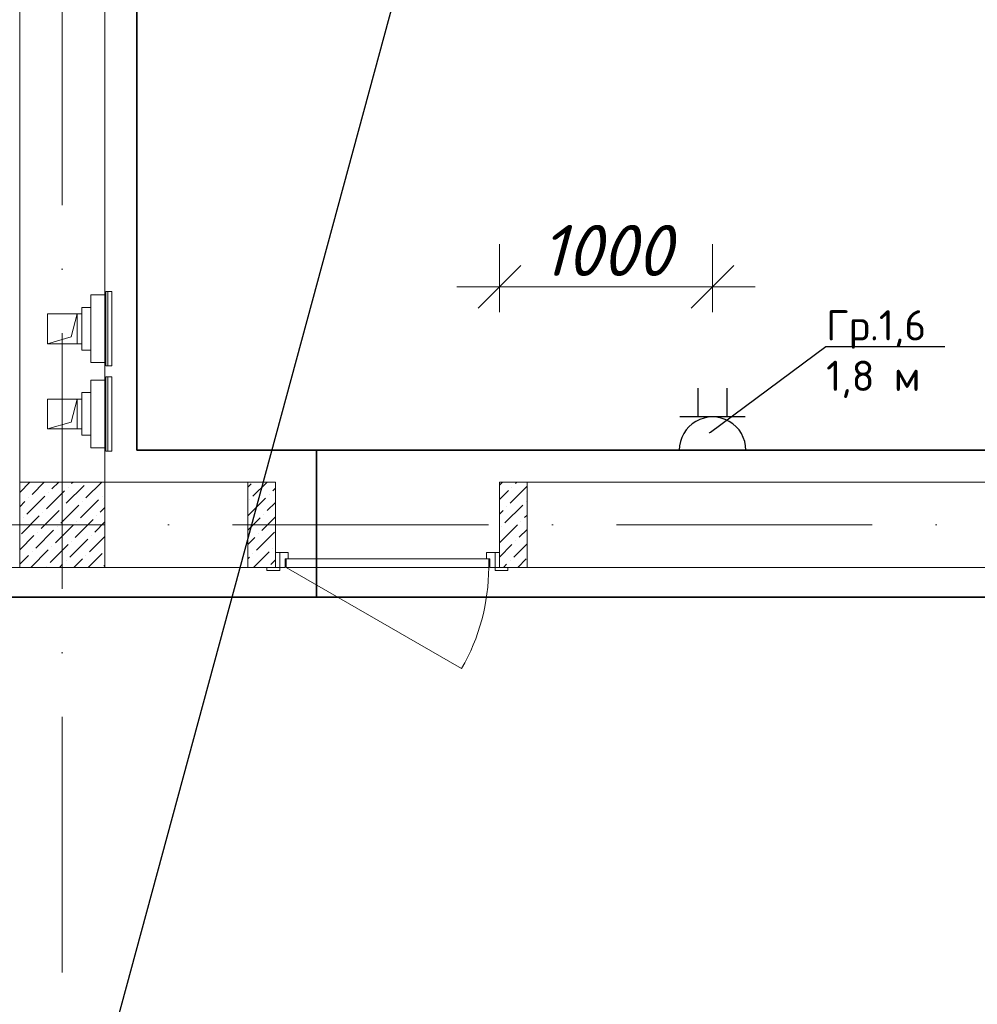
# Model space of a CAD drawing. Header units: millimetres. Extents: x 1114507 to 93926427, y 174473 to 817039.
# Tile 246 of 256: x 1668735 to 1673227, y 773875 to 778495. Entities that reach past the tile are written whole.
import ezdxf
from ezdxf import colors
from ezdxf.entities.mleader import LeaderData, LeaderLine
from ezdxf.math import Vec2, Vec3

# ---------------------------------------------------------------- set-up
doc = ezdxf.new("R2010")
doc.units = ezdxf.units.MM
doc.linetypes.add('ACAD_ISO10W100', pattern=[18, 12, -3, 0, -3])
doc.linetypes.add('ADSK_Скрыто', pattern=[6, 3, -3])
for name, color, linetype, lineweight in [('_Hidden_', 7, 'ADSK_Скрыто', 9), ('Doors', 86, 'Continuous', 13), ('Mechanical Equipment', 7, 'Continuous', 18), ('размеры', 12, 'Continuous', 15)]:
    doc.layers.add(name, color=color, linetype=linetype, lineweight=lineweight)
doc.layers.add('ventilatsiya', color=7, linetype='Continuous')
doc.layers.add('ЭО', color=20, linetype='Continuous')
doc.styles.add('ISOCPEUR 1', font='isocpeur.TTF')
doc.styles.get("Standard").update_dxf_attribs({"font": 'isocpeui.ttf'})
doc.styles.add('X_ISO', font='isocpeui.ttf')
doc.dimstyles.new('Внешние', dxfattribs={"dimtxt": 800, "dimasz": 800, "dimexe": 800, "dimexo": 100, "dimgap": 300, "dimtad": 1, "dimdec": 0, "dimzin": 9, "dimtxsty": 'Standard', "dimblk": 'ARCHTICK', "dimcen": 800, "dimdle": 800, "dimadec": 0, "dimazin": 0, "dimtfac": 1, "dimtdec": 0, "dimtmove": 0, "dimatfit": 3, "dimfxl": 0, "dimarcsym": 0})
doc.dimstyles.new('Санжар', dxfattribs={"dimtxt": 240, "dimasz": 200, "dimexe": 200, "dimexo": 200, "dimgap": 50, "dimtad": 1, "dimdec": 0, "dimtxsty": 'Standard', "dimblk": 'OBLIQUE', "dimcen": 2.5, "dimdle": 200, "dimclrd": 152, "dimclre": 152, "dimclrt": 152, "dimadec": 0, "dimazin": 0, "dimtfac": 1, "dimtdec": 0, "dimtmove": 0, "dimatfit": 3, "dimldrblk": 'OBLIQUE', "dimfxl": 0, "dimlwd": 0, "dimlwe": 0, "dimarcsym": 0})

# ---------------------------------------------------------------- blocks, each defined once
blk = doc.blocks.new('blok1qavmak')
at = {"color": 1, "linetype": 'ACAD_ISO10W100', "lineweight": 0, "ltscale": 100}
for p, q in [((1495360.8, 782425.1), (1495360.8, 766825.1)), ((1518960.8, 776125.1), (1491960.8, 776125.1))]:
    blk.add_line(p, q, dxfattribs=at)
at = {"lineweight": 0, "ltscale": 100}
for p, q in [((1495160.8, 776325.1), (1495160.8, 782225.1)), ((1495560.8, 776325.1), (1495560.8, 782225.1)), ((1496360.8, 776325.1), (1495560.8, 776325.1)), ((1496360.8, 776325.1), (1496360.8, 775925.1)), ((1504760.8, 776325.1), (1497410.8, 776325.1)), ((1497410.8, 776325.1), (1497410.8, 775925.1)), ((1496360.8, 775925.1), (1494560.8, 775925.1)), ((1505960.8, 775925.1), (1497410.8, 775925.1))]:
    blk.add_line(p, q, dxfattribs=at)
at = {"linetype": 'Continuous', "lineweight": 0, "ltscale": 100}
for p, q in [((1495160.8, 776277), (1495208.9, 776325.1)), ((1495219.1, 776267.9), (1495276.3, 776325.1)), ((1495311.7, 776293.2), (1495343.7, 776325.1)), ((1495379.1, 776225.8), (1495463.3, 776310)), ((1495387.5, 776301.6), (1495387.5, 776301.6)), ((1495404.3, 776318.4), (1495411, 776325.1)), ((1495471.7, 776251.1), (1495545.7, 776325.1)), ((1496230.8, 776302, 0), (1496246.6, 776317.7, 0)), ((1496255, 776258.8, 0), (1496321.3, 776325.1, 0)), ((1497425.6, 776325.1, 0), (1497410.8, 776310.4, 0)), ((1497540.8, 776305.7, 0), (1497461.5, 776226.3, 0)), ((1497469.9, 776302.1, 0), (1497469.9, 776302.1, 0)), ((1497492.9, 776325.1, 0), (1497486.8, 776319, 0)), ((1495193.9, 776175.3), (1495278.1, 776259.5)), ((1495286.5, 776200.6), (1495370.7, 776284.8)), ((1495294.9, 776276.3), (1495294.9, 776276.3)), ((1495547.5, 776259.5), (1495547.5, 776259.5)), ((1496330.8, 776267.2, 0), (1496330.8, 776267.2, 0)), ((1496347.6, 776284.1, 0), (1496360.8, 776297.3, 0)), ((1497453.1, 776285.3, 0), (1497410.8, 776243, 0)), ((1495160.8, 776209.7), (1495185.4, 776234.2)), ((1495202.3, 776251.1), (1495202.3, 776251.1)), ((1495353.8, 776133.2), (1495438, 776217.4)), ((1495362.2, 776209), (1495362.2, 776209)), ((1495446.4, 776158.5), (1495530.6, 776242.7)), ((1495454.8, 776234.2), (1495454.8, 776234.2)), ((1496230.8, 776167.3, 0), (1496313.9, 776250.4, 0)), ((1496238.2, 776242, 0), (1496238.2, 776242, 0)), ((1496322.4, 776191.5, 0), (1496360.8, 776229.9, 0)), ((1497520.5, 776217.9, 0), (1497436.3, 776133.7, 0)), ((1497444.7, 776209.5, 0), (1497444.7, 776209.5, 0)), ((1497537.3, 776234.8, 0), (1497537.3, 776234.8, 0)), ((1495168.6, 776082.7), (1495252.8, 776166.9)), ((1495261.2, 776108), (1495345.4, 776192.2)), ((1495269.6, 776183.7), (1495269.6, 776183.7)), ((1495522.2, 776166.9), (1495522.2, 776166.9)), ((1495539, 776183.7), (1495560.8, 776205.5)), ((1496297.1, 776098.9, 0), (1496360.8, 776162.6, 0)), ((1496305.5, 776174.6, 0), (1496305.5, 776174.6, 0)), ((1497427.9, 776192.7, 0), (1497410.8, 776175.7, 0)), ((1497540.8, 776171, 0), (1497528.9, 776159, 0)), ((1495177, 776158.5), (1495177, 776158.5)), ((1495328.6, 776040.6), (1495412.8, 776124.8)), ((1495337, 776116.4), (1495337, 776116.4)), ((1495421.2, 776065.9), (1495505.4, 776150.1)), ((1495429.6, 776141.6), (1495429.6, 776141.6)), ((1495513.8, 776091.1), (1495560.8, 776138.2)), ((1496230.8, 776099.9, 0), (1496288.7, 776157.8, 0)), ((1497495.2, 776125.3, 0), (1497411, 776041.1, 0)), ((1497419.4, 776116.9, 0), (1497419.4, 776116.9, 0)), ((1497512, 776142.2, 0), (1497512, 776142.2, 0)), ((1495160.8, 776007.6), (1495227.5, 776074.3)), ((1495236, 776015.4), (1495320.1, 776099.5)), ((1495244.4, 776091.1), (1495244.4, 776091.1)), ((1495488.5, 775998.5), (1495560.8, 776070.8)), ((1495496.9, 776074.3), (1495496.9, 776074.3)), ((1496271.9, 776006.2, 0), (1496356, 776090.4, 0)), ((1496280.3, 776082, 0), (1496280.3, 776082, 0)), ((1497540.8, 776103.6, 0), (1497503.6, 776066.4, 0)), ((1495303.3, 775948), (1495387.5, 776032.2)), ((1495311.7, 776023.8), (1495311.7, 776023.8)), ((1495395.9, 775973.3), (1495480.1, 776057.4)), ((1495404.3, 776049), (1495404.3, 776049)), ((1496230.8, 776032.6, 0), (1496263.4, 776065.2, 0)), ((1497469.9, 776032.7, 0), (1497410.8, 775973.6, 0)), ((1497540.8, 776036.3, 0), (1497478.4, 775973.8, 0)), ((1497486.8, 776049.5, 0), (1497486.8, 776049.5, 0)), ((1495160.8, 775940.2), (1495202.3, 775981.7)), ((1495213.1, 775925.1), (1495294.9, 776006.9)), ((1495219.1, 775998.5), (1495219.1, 775998.5)), ((1495471.7, 775981.7), (1495471.7, 775981.7)), ((1495482.5, 775925.1), (1495547.5, 775990.1)), ((1496255, 775989.4, 0), (1496255, 775989.4, 0)), ((1496258.1, 775925.1, 0), (1496330.8, 775997.8, 0)), ((1496347.6, 776014.7, 0), (1496347.6, 776014.7, 0)), ((1495286.5, 775931.2), (1495286.5, 775931.2)), ((1495347.8, 775925.1), (1495362.2, 775939.6)), ((1495379.1, 775956.4), (1495379.1, 775956.4)), ((1495415.1, 775925.1), (1495454.8, 775964.8)), ((1495555.9, 775931.2), (1495560.8, 775936.1)), ((1496230.8, 775965.2, 0), (1496238.2, 775972.6, 0)), ((1496339.2, 775938.9, 0), (1496360.8, 775960.5, 0)), ((1497444.7, 775940.1, 0), (1497429.7, 775925.1, 0)), ((1497461.5, 775956.9, 0), (1497461.5, 775956.9, 0)), ((1497537.3, 775965.4, 0), (1497497, 775925.1, 0))]:
    blk.add_line(p, q, dxfattribs=at)
at = {"layer": '_Hidden_', "color": 5, "lineweight": 0}
for p, q in [((1495493.8, 777203.9), (1495493.8, 777203.5)), ((1495493.8, 777203.5), (1495493.8, 777203.9)), ((1495517.8, 777203.5), (1495517.8, 777203.9)), ((1495517.8, 777203.9), (1495517.8, 777203.5)), ((1495560.8, 777203.5), (1495560.8, 777203.9)), ((1495560.8, 777203.9), (1495560.8, 777203.5)), ((1495564.2, 777219.1), (1495564.7, 777219.1)), ((1495493.8, 776886.2), (1495493.8, 776885.9)), ((1495493.8, 776885.9), (1495493.8, 776886.2)), ((1495517.8, 776885.9), (1495517.8, 776886.2)), ((1495517.8, 776886.2), (1495517.8, 776885.9)), ((1495560.8, 776886.2), (1495560.8, 776885.9)), ((1495560.8, 776885.9), (1495560.8, 776886.2)), ((1495564.7, 776870.2), (1495564.2, 776870.2)), ((1495564.2, 776819.6), (1495564.7, 776819.6)), ((1495493.8, 776804.3), (1495493.8, 776804)), ((1495493.8, 776804), (1495493.8, 776804.3)), ((1495517.8, 776804), (1495517.8, 776804.3)), ((1495517.8, 776804.3), (1495517.8, 776804)), ((1495560.8, 776804), (1495560.8, 776804.3)), ((1495560.8, 776804.3), (1495560.8, 776804)), ((1495493.8, 776486.7), (1495493.8, 776486.3)), ((1495493.8, 776486.3), (1495493.8, 776486.7)), ((1495517.8, 776486.3), (1495517.8, 776486.7)), ((1495517.8, 776486.7), (1495517.8, 776486.3)), ((1495560.8, 776486.7), (1495560.8, 776486.3)), ((1495560.8, 776486.3), (1495560.8, 776486.7)), ((1495564.7, 776470.7), (1495564.2, 776470.7))]:
    blk.add_line(p, q, dxfattribs=at)
at = {"layer": 'Doors', "lineweight": 0}
blk.add_line((1496410.8, 775925.1), (1497233.6, 775450.1), dxfattribs=at)
for points in [[(1496360.8, 775995.1), (1496380.8, 775995.1), (1496380.8, 775925.1), (1496360.8, 775925.1)], [(1496420.8, 775965.1), (1496420.8, 775995.1), (1496380.8, 775995.1), (1496380.8, 775925.1), (1496405.8, 775925.1), (1496405.8, 775965.1)], [(1497350.8, 775965.1), (1497350.8, 775995.1), (1497390.8, 775995.1), (1497390.8, 775925.1), (1497365.8, 775925.1), (1497365.8, 775965.1)], [(1497410.8, 775995.1), (1497390.8, 775995.1), (1497390.8, 775925.1), (1497410.8, 775925.1)], [(1497360.8, 775965.1), (1496410.8, 775965.1), (1496410.8, 775925.1), (1497360.8, 775925.1)], [(1496380.8, 775925.1), (1496320.8, 775925.1), (1496320.8, 775910.1), (1496380.8, 775910.1)], [(1497450.8, 775925.1), (1497390.8, 775925.1), (1497390.8, 775910.1), (1497450.8, 775910.1)]]:
    blk.add_lwpolyline(points, close=True, dxfattribs=at)
blk.add_arc((1496410.8, 775925.1), 950, 330, 0, dxfattribs=at)
at = {"layer": 'Mechanical Equipment', "color": 5, "lineweight": 0}
for p, q in [((1495517.8, 777203.9), (1495493.8, 777203.9)), ((1495493.8, 777203.9), (1495493.8, 777203.5)), ((1495493.8, 777193.9), (1495493.8, 777203.9)), ((1495493.8, 776895.9), (1495493.8, 777193.9)), ((1495560.8, 777203.9), (1495517.8, 777203.9)), ((1495517.8, 777203.5), (1495517.8, 777203.9)), ((1495517.8, 777203.9), (1495517.8, 777203.5)), ((1495560.8, 777203.5), (1495560.8, 777203.9)), ((1495560.8, 777203.9), (1495560.8, 777193.9)), ((1495560.8, 777193.9), (1495560.8, 776895.9)), ((1495563.9, 777219.1), (1495563.9, 776870.2)), ((1495564.2, 777219.1), (1495564.2, 776870.2)), ((1495564.2, 777219.1), (1495573.9, 777219.1)), ((1495573.9, 777219.1), (1495583.3, 777219.1)), ((1495573.9, 777219.1), (1495573.9, 776870.2)), ((1495583.3, 777219.1), (1495592.9, 777219.1)), ((1495592.9, 776870.2), (1495592.9, 777219.1)), ((1495493.8, 777144.9), (1495452.6, 777144.9)), ((1495452.6, 776944.9), (1495452.6, 777144.9)), ((1495452.6, 776944.9), (1495493.8, 776944.9)), ((1495493.8, 776885.9), (1495493.8, 776895.9)), ((1495493.8, 776886.2), (1495493.8, 776885.9)), ((1495493.8, 776885.9), (1495517.8, 776885.9)), ((1495517.8, 776885.9), (1495517.8, 776886.2)), ((1495517.8, 776886.2), (1495517.8, 776885.9)), ((1495517.8, 776885.9), (1495560.8, 776885.9)), ((1495560.8, 776895.9), (1495560.8, 776885.9)), ((1495560.8, 776885.9), (1495560.8, 776886.2)), ((1495573.9, 776870.2), (1495564.2, 776870.2)), ((1495583.3, 776870.2), (1495573.9, 776870.2)), ((1495592.9, 776870.2), (1495583.3, 776870.2)), ((1495563.9, 776819.6), (1495563.9, 776470.7)), ((1495564.2, 776819.6), (1495564.2, 776470.7)), ((1495564.2, 776819.6), (1495573.9, 776819.6)), ((1495573.9, 776819.6), (1495583.3, 776819.6)), ((1495573.9, 776819.6), (1495573.9, 776470.7)), ((1495583.3, 776819.6), (1495592.9, 776819.6)), ((1495592.9, 776470.7), (1495592.9, 776819.6)), ((1495517.8, 776804.3), (1495493.8, 776804.3)), ((1495493.8, 776804.3), (1495493.8, 776804)), ((1495493.8, 776794.3), (1495493.8, 776804.3)), ((1495493.8, 776496.3), (1495493.8, 776794.3)), ((1495560.8, 776804.3), (1495517.8, 776804.3)), ((1495517.8, 776804), (1495517.8, 776804.3)), ((1495517.8, 776804.3), (1495517.8, 776804)), ((1495560.8, 776804), (1495560.8, 776804.3)), ((1495560.8, 776804.3), (1495560.8, 776794.3)), ((1495560.8, 776794.3), (1495560.8, 776496.3)), ((1495493.8, 776745.3), (1495452.6, 776745.3)), ((1495452.6, 776545.3), (1495452.6, 776745.3)), ((1495452.6, 776545.3), (1495493.8, 776545.3)), ((1495493.8, 776486.3), (1495493.8, 776496.3)), ((1495493.8, 776486.7), (1495493.8, 776486.3)), ((1495493.8, 776486.3), (1495517.8, 776486.3)), ((1495517.8, 776486.3), (1495517.8, 776486.7)), ((1495517.8, 776486.7), (1495517.8, 776486.3)), ((1495517.8, 776486.3), (1495560.8, 776486.3)), ((1495560.8, 776496.3), (1495560.8, 776486.3)), ((1495560.8, 776486.3), (1495560.8, 776486.7)), ((1495573.9, 776470.7), (1495564.2, 776470.7)), ((1495583.3, 776470.7), (1495573.9, 776470.7)), ((1495592.9, 776470.7), (1495583.3, 776470.7))]:
    blk.add_line(p, q, dxfattribs=at)
at = {"layer": 'ventilatsiya', "lineweight": 0, "ltscale": 100}
for p, q in [((1495430.8, 777114.9), (1495290.8, 777114.9)), ((1495290.8, 777114.9), (1495290.8, 776974.9)), ((1495385.5, 777114.9), (1495452.6, 777114.9)), ((1495430.8, 777114.9), (1495401.7, 777006.5)), ((1495430.8, 776974.9), (1495430.8, 777114.9)), ((1495401.7, 777006.5), (1495290.8, 776974.9)), ((1495290.8, 776974.9), (1495430.8, 776974.9)), ((1495385.5, 776974.9), (1495452.6, 776974.9)), ((1495430.8, 776715.3), (1495290.8, 776715.3)), ((1495290.8, 776715.3), (1495290.8, 776575.3)), ((1495385.5, 776715.3), (1495452.6, 776715.3)), ((1495430.8, 776715.3), (1495401.7, 776607)), ((1495430.8, 776575.3), (1495430.8, 776715.3)), ((1495401.7, 776607), (1495290.8, 776575.3)), ((1495290.8, 776575.3), (1495430.8, 776575.3)), ((1495385.5, 776575.3), (1495452.6, 776575.3))]:
    blk.add_line(p, q, dxfattribs=at)
at = {"layer": 'размеры', "lineweight": 0, "ltscale": 5}
for p, q in [((1495560.8, 776325.1), (1495160.8, 776325.1)), ((1495160.8, 776325.1), (1495160.8, 775925.1)), ((1495560.8, 775925.1), (1495560.8, 776325.1)), ((1496360.8, 776325.1), (1496230.8, 776325.1)), ((1496230.8, 776325.1), (1496230.8, 775925.1)), ((1496360.8, 775925.1), (1496360.8, 776325.1)), ((1497410.8, 775925.1), (1497410.8, 776325.1)), ((1497410.8, 776325.1), (1497540.8, 776325.1)), ((1497540.8, 776325.1), (1497540.8, 775925.1)), ((1495160.8, 775925.1), (1495560.8, 775925.1)), ((1496230.8, 775925.1), (1496360.8, 775925.1)), ((1497540.8, 775925.1), (1497410.8, 775925.1))]:
    blk.add_line(p, q, dxfattribs=at)
blk = doc.blocks.new('ауцп')
at = {"color": 152, "lineweight": 30, "ltscale": 60, "true_color": 0x006edd}
blk.add_line((3357036.7, 1654646.7), (3357036.7, 1654921), dxfattribs=at)
at = {"layer": 'ЭО', "color": 152, "lineweight": 30, "ltscale": 10, "true_color": 0x006edd}
for p, q in [((3356896.4, 1654643.7), (3356896.4, 1654923.7)), ((3357036.7, 1654844.3), (3357158.3, 1654844.3)), ((3357036.7, 1654722.9), (3357158.3, 1654722.9))]:
    blk.add_line(p, q, dxfattribs=at)
blk.add_arc((3356896.7, 1654783.7), 140, 269.8964, 90.1036, dxfattribs=at)
blk = doc.blocks.new('_Oblique')
at = {"color": 0, "linetype": 'ByBlock', "lineweight": -2}
blk.add_line((-0.5, -0.5), (0.5, 0.5), dxfattribs=at)
blk = doc.blocks.new('*D1826')
at = {"color": 152, "linetype": 'Continuous', "lineweight": 0, "ltscale": 100, "transparency": 16777216}
for p, q in [((1670984.9, 777122.3), (1670984.9, 777442.3)), ((1671984.9, 777122.3), (1671984.9, 777442.3)), ((1670784.9, 777242.3), (1672184.9, 777242.3))]:
    blk.add_line(p, q, dxfattribs=at)
at = {"layer": 'Defpoints', "color": 0, "lineweight": 35, "ltscale": 100, "transparency": 16777216}
for p in [(1671984.9, 777242.3), (1670984.9, 776325.1), (1671984.9, 776325.1)]:
    blk.add_point(p, dxfattribs=at)
at = {"color": 152, "lineweight": 0, "ltscale": 100, "transparency": 16777216, "xscale": 200, "yscale": 200, "zscale": 200, "rotation": 180}
blk.add_blockref('_Oblique', (1670984.9, 777242.3), dxfattribs=at)
at = {"color": 152, "lineweight": 0, "ltscale": 100, "transparency": 16777216, "xscale": 200, "yscale": 200, "zscale": 200}
blk.add_blockref('_Oblique', (1671984.9, 777242.3), dxfattribs=at)
at = {"color": 152, "lineweight": 35, "ltscale": 100, "transparency": 16777216, "insert": (1671484.9, 777412.3), "char_height": 240, "attachment_point": 5, "bg_fill": 3, "box_fill_scale": 1.1, "bg_fill_color": 256, "bg_fill_true_color": 13158600, "bg_fill_transparency": 0}
blk.add_mtext('1000', dxfattribs=at)
blk = doc.blocks.new('_Dot')
at = {"color": 0, "linetype": 'ByBlock', "lineweight": -2}
blk.add_line((-0.5, 0), (-1, 0), dxfattribs=at)
at = {"color": 0, "linetype": 'ByBlock', "const_width": 0.5}
blk.add_lwpolyline([(-0.25, 0, 1), (0.25, 0, 1)], format="xyb", close=True, dxfattribs=at)
blk = doc.blocks.new('_ArchTick')
at = {"color": 0, "linetype": 'ByBlock', "const_width": 0.15}
blk.add_lwpolyline([(-0.5, -0.5), (0.5, 0.5)], dxfattribs=at)

msp = doc.modelspace()

# ---------------------------------------------------------------- block references
at = {"color": 0}
msp.add_blockref('blok1qavmak', (173574, 0), dxfattribs=at)

# ---------------------------------------------------------------- next in the draw order: linework, layer by layer
at = {"color": 0, "lineweight": 35, "ltscale": 100}
for p, q in [((1669284.9, 781181.1), (1669284.9, 776475.1)), ((1669284.9, 776475.1), (1678184.9, 776475.1)), ((1670127.4, 776475.1), (1670127.4, 775786.1)), ((1666484.9, 775786.1), (1691524.3, 775786.1))]:
    msp.add_line(p, q, dxfattribs=at)

# ---------------------------------------------------------------- next in the draw order: block references
at = {"lineweight": 30, "xscale": 1.114080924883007, "yscale": 1.114080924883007, "zscale": 1.114080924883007, "rotation": 90}
msp.add_blockref('ауцп', (3515547.9, -2963379.2), dxfattribs=at)

# ---------------------------------------------------------------- next in the draw order: dimensions: what is measured, and where the dimension line sits
at = {"color": 0, "lineweight": 35, "ltscale": 100}
dim = msp.add_linear_dim(base=(1671984.9, 777242.3), p1=(1670984.9, 776325.1), p2=(1671984.9, 776325.1), dimstyle='Санжар', override={"dimfxl": 120, "dimfxlon": 1, "dimtfill": 1, "dimarcsym": 1}, dxfattribs=at)
dim.commit()
dim.dimension.update_dxf_attribs({"geometry": '*D1826', "text_midpoint": (1671484.9, 777412.3)})

# ---------------------------------------------------------------- next in the draw order: texts
at = {"linetype": 'ByBlock', "lineweight": 30, "ltscale": 10, "insert": (1197603, 784433.1, 0), "char_height": 250, "width": 18040, "attachment_point": 1, "style": 'ISOCPEUR 1'}
msp.add_mtext('     Рабочая документация по объекту: {\\C7;школы ^J}     Настоящий проект выполнен на основании чертежей марки АС, ВК и ОВ в соответствии с требованиями КМК и ПУЭ.\\P     Внешнее электроснабжение решается в отдельном проекте "Внутриплощадочных сетей"\\P     Проект энергоснабжения школы.\\P     Установленная мощность 33,6 кВт; Расчетная мощность 30,2 кВт  \\P     По надежности энергоснабжения школа относится к потребителям II категории.\\P\\pi1291.6675,t0,19518.5175;{\\LСиловое электрооборудование:\\P\\pi0,tz;}     В качестве вводно-распределительного и силового щита принят щит {\\C0;ПР11-3060-21УЗ (изготовить индв. по заказу) }. В качестве осветительного и силового щита принять щит ЩРВ-6 {\\C0;(изготовить индв. по заказу)} и щит комплектный ОЩВ.\\P\\pt0,19518.5175;     Электропотребителями здания  являются: освещение, штепсельные розетки, электропотребители технологического оборудования. Главный распределительный щит, силовые щиты и щиты освещения приняты сборными с модульными автоматическими выключателями с установкой на DIN-рейку по индивидуальному заказу. В распределительных щитах предусматривается устройство заземляющей шины. Фазораспределение злектронагрузок должно быть равномерным. Автоматические выключатели на розеточных группах имеют устройства  защитного отключения. \\P\\ptz;     Силовыми электроприемниками являются потребители сантехнического и технологического оборудования помещений. Магистральные и распределительные сети выполняются медным кабелем ВВГнг  в винипластовых  трубах в стенах срыто под штукатуркой. Ответвительные коробки установить скрыто на стене.\\P     1.  Розетки разместить на высоте 1800 мм от чистого пола в  помещениях   для  пребывания  детей  (А также см. уточнение по плану)  согласно пункта 12.34 КМК КМК КМК 2.04.17-19. ^J     2.  Выключатели во всех помещениях разместить на высоте 1800 мм.  Отступ от проёмов дверей - 200 мм, а также см. уточнение по плану.^J  Допускается установка выключателей под потолком с управлением при помощи шнура. ПУЭ п. 6.6.31.^J  Установка штепсельных розеток в ванных комнатах, душевых, мыльных помещениях бань, помещениях, содержащих нагреватели для саун (далее по тексту «саунах»), а также в стиральных помещениях прачечных не допускается ПУЭ п. 7.1.48.^JМинимальное расстояние от выключателей, штепсельных розеток и элементов электроустановок до газопроводов должно быть не менее 0,5 м ПУЭ п. 7.1.50.\\P{\\O      \\L\\oЭлектроосвещение}\\P     В соответствии КМК КМК 2.01.05-19. в проекте предусматривается общее рабочее, эвакуационное освещение на напряжение 220В.  Рабочее освещение предусматривается во всех помещениях комплекса, эвакуационное - в коридорах, в фойе, лестничных клетках, вестибюле. На выходах по пути эвакуации устанавливаются световые указатели "Выход" с аккумуляторными  батареями. Светильники аварийного освещения обозначаются значком "А" и выбираются из числа светильников рабочего освещения и питаются от щита ЩАО. Управление освещением выполняется включателями, устанавливаемыми по месту. Выбор светильников произведен в соответствии с назначением помещений, их конструктивными особенностями и характеристикой окружающей среды. В качестве источников света приняты светильники потолочные светодиодные LED панели и {\\C0;светодиодные линейные светильники} . Групповые сети освещения выполняются медным кабелем ВВГнг в винипластовой трубе.\\P\\pi1896.36,t0,28627.16;{\\LЗаземление}\\P\\pi0,tz;     Для защиты от поражения  электрическим током применяется система заземления TN-S  (используется 3я и 5я  жила  кабеля) и выполняется уравнивание потенциалов. Все металлические нетоковедущие части электрооборудования подлежат заземлению. В качестве заземляющих проводников используются нулевые провода сети и специальные заземляющие проводники, прокладываемые совместно с рабочими проводниками от электрощитов до электропотребителей. Сопротивление растеканию тока заземляющих устройств не должно превышать 4 Ом в любое время года. Внутренний контур заземления необходимо присоединить к наружному контуру заземления. Защита от заноса высокого потенциала и уравнивание потенциалов выполняется путем присоединения металлической арматуры фундаментов к горизонтальному  заземлителю. Все соединения выполнить сваркой.', dxfattribs=at)

# ---------------------------------------------------------------- next in the draw order: leaders
at = {"color": 0, "lineweight": 15}
msp.add_leader([(1671928.9, 783893.7), (1668830.6, 772466.9)], dimstyle='Внешние', dxfattribs=at)
at = {"lineweight": 0}
ml = msp.add_multileader_mtext('Standard', dxfattribs=at)
ml.set_content('{\\fISOCPEUR|b0|i0|c204|p34;Гр.1,6\\P1,8 м}', color=256, style='X_ISO')
ml.set_leader_properties()
ml.set_arrow_properties(name='DOT')
ml.build(insert=Vec2(0, 0))
ml.multileader.update_dxf_attribs({"text_left_attachment_type": 6, "text_right_attachment_type": 6, "dogleg_length": 0.36, "arrow_head_size": 5.68})
ctx = ml.context
ctx.base_point, ctx.char_height, ctx.arrow_head_size, ctx.landing_gap_size, ctx.plane_origin = Vec3(1672517, 776961.6), 142.116, 5.68, 0.568, Vec3(1674557.8, 777105.4)
ctx.left_attachment, ctx.right_attachment = 6, 6
notes = []
notes.append((ctx, [(1, (1, 1, 0), (1672516.8, 776961.6), (1, 0), 0.205, [(0, [(1671970.1, 776556.4)], 0, [])])]))
ctx.mtext.insert, ctx.mtext.rotation, ctx.mtext.width, ctx.mtext.flow_direction = Vec3(1672517.6, 777132.1), 6.283185, 1220.836, 5
for ctx, leaders in notes:
    for number, flags, end, landing, length, lines in leaders:
        leader = LeaderData()
        leader.index, (leader.has_last_leader_line, leader.has_dogleg_vector, leader.attachment_direction) = number, flags
        leader.last_leader_point, leader.dogleg_vector, leader.dogleg_length = Vec3(end), Vec3(landing), length
        for number, points, colour, breaks in lines:
            line = LeaderLine()
            line.index, line.vertices, line.color, line.breaks = number, Vec3.list(points), colors.encode_raw_color(colour), breaks
            leader.lines.append(line)
        ctx.leaders.append(leader)

doc.saveas('drawing.dxf')
